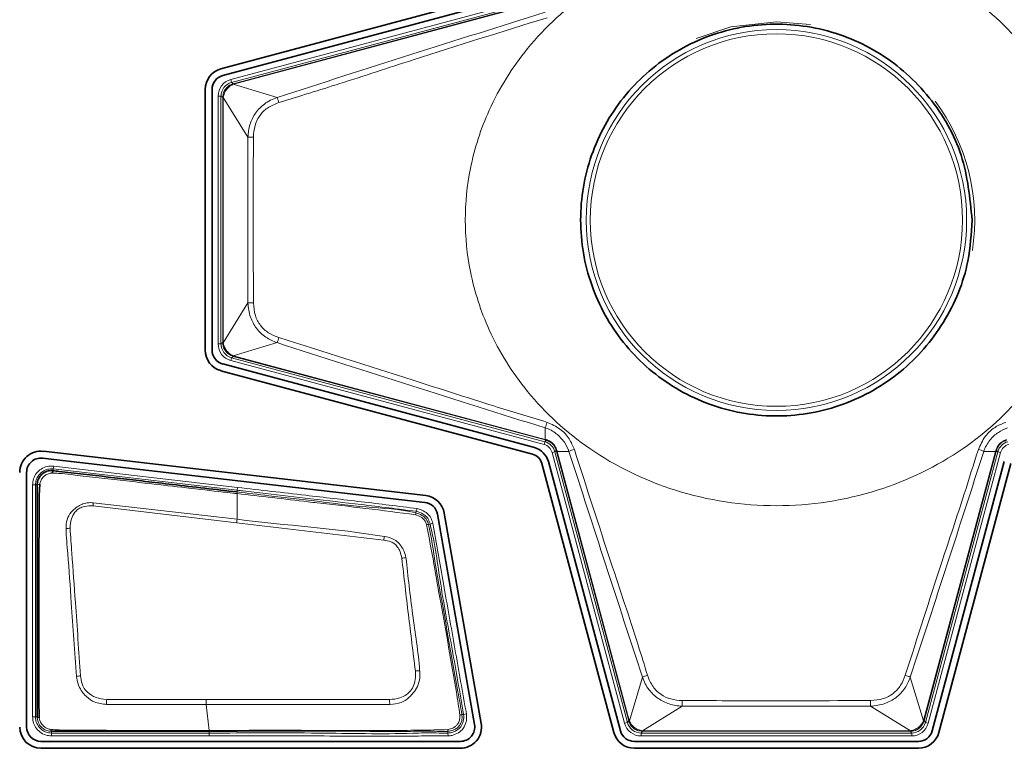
# Model space of a CAD drawing. Header units: millimetres. Extents: x 0 to 1118, y 0 to 864.
# Tile 128 of 200: x 788 to 799, y 432 to 440. Entities that reach past the tile are written whole.
import ezdxf

# ---------------------------------------------------------------- set-up
doc = ezdxf.new("R2010")
doc.units = ezdxf.units.MM

msp = doc.modelspace()

# ---------------------------------------------------------------- linework, layer by layer
at = {"color": 7, "linetype": 'Continuous', "lineweight": 35}
for p, q in [((793.672, 440.564), (790.032, 439.588)), ((790.053, 439.511), (793.693, 440.486)), ((789.848, 439.348), (789.848, 436.306)), ((789.928, 436.306), (789.928, 439.348)), ((793.693, 435.168), (790.053, 436.144)), ((790.032, 436.066), (793.672, 435.091)), ((793.831, 435.253), (793.818, 435.257)), ((792.424, 434.608), (787.958, 435.125)), ((799.09, 435.136), (799.087, 435.123)), ((787.949, 435.045), (792.415, 434.528)), ((793.78, 434.983), (794.621, 431.843)), ((794.699, 431.864), (793.857, 435.004)), ((799.182, 435.004), (798.34, 431.864)), ((798.418, 431.843), (799.259, 434.983)), ((787.762, 431.907), (787.762, 434.878)), ((788.072, 434.899), (788.06, 434.87)), ((792.561, 434.39), (792.994, 431.936)), ((793.073, 431.95), (792.64, 434.404)), ((790.22, 431.868), (790.22, 431.868)), ((790.22, 431.857), (790.22, 431.868)), ((790.22, 431.857), (790.22, 431.857)), ((792.828, 431.739), (787.93, 431.739)), ((798.178, 431.739), (794.861, 431.739)), ((787.93, 431.659), (792.828, 431.659)), ((794.861, 431.659), (798.178, 431.659))]:
    msp.add_line(p, q, dxfattribs=at)
at = {"color": 7, "linetype": 'Continuous', "lineweight": 18}
for p, q in [((790.147, 439.463), (793.806, 440.443)), ((793.814, 440.411), (790.155, 439.431)), ((790.176, 439.415), (793.818, 440.391)), ((793.82, 440.384), (790.178, 439.408)), ((796.52, 440.139), (796.918, 440.105)), ((790.147, 439.463), (790.155, 439.431)), ((790.155, 439.431), (790.176, 439.415)), ((790.176, 439.415), (790.178, 439.408)), ((790.176, 439.408), (790.687, 439.254)), ((789.999, 436.378), (789.999, 439.27)), ((790.032, 439.27), (789.999, 439.27)), ((790.053, 439.254), (790.032, 439.27)), ((790.032, 439.27), (790.032, 436.378)), ((790.053, 439.254), (790.059, 439.254)), ((790.053, 436.394), (790.053, 439.254)), ((790.347, 438.791), (790.059, 439.256)), ((790.059, 439.254), (790.059, 436.394)), ((790.347, 436.857), (790.347, 438.791)), ((790.059, 436.392), (790.347, 436.857)), ((790.032, 436.378), (789.999, 436.378)), ((790.032, 436.378), (790.053, 436.394)), ((790.053, 436.394), (790.059, 436.394)), ((790.687, 436.393), (790.176, 436.24)), ((790.176, 436.233), (790.155, 436.217)), ((790.176, 436.233), (790.178, 436.239)), ((793.818, 435.257), (790.176, 436.233)), ((790.178, 436.239), (793.82, 435.263)), ((790.155, 436.217), (790.147, 436.185)), ((793.806, 435.204), (790.147, 436.185)), ((790.155, 436.217), (793.814, 435.237)), ((793.82, 435.263), (793.819, 435.398)), ((793.814, 435.237), (793.806, 435.204)), ((793.814, 435.237), (793.831, 435.253)), ((793.818, 435.257), (793.82, 435.263)), ((793.932, 435.119), (793.9, 435.11)), ((794.746, 431.951), (793.9, 435.11)), ((793.949, 435.136), (793.932, 435.119)), ((793.932, 435.119), (794.779, 431.96)), ((793.953, 435.123), (793.949, 435.136)), ((793.953, 435.123), (793.959, 435.124)), ((794.795, 431.98), (793.953, 435.123)), ((794.097, 435.124), (793.959, 435.124)), ((793.959, 435.124), (794.801, 431.982)), ((798.238, 431.982), (799.08, 435.124)), ((799.087, 435.123), (798.245, 431.98)), ((798.26, 431.96), (799.107, 435.119)), ((799.139, 435.11), (798.293, 431.951)), ((799.08, 435.124), (798.942, 435.124)), ((799.08, 435.124), (799.087, 435.123)), ((799.107, 435.119), (799.09, 435.136)), ((799.107, 435.119), (799.139, 435.11)), ((788.072, 434.899), (788.074, 434.919)), ((788.072, 434.899), (788.072, 434.899)), ((788.074, 434.919), (788.078, 434.952)), ((788.074, 434.919), (790.222, 434.671)), ((790.226, 434.704), (788.078, 434.952)), ((787.865, 434.733), (787.832, 434.733)), ((787.832, 434.733), (787.832, 432.024)), ((787.865, 432.024), (787.865, 434.733)), ((787.865, 434.733), (787.886, 434.733)), ((790.22, 434.65), (790.222, 434.671)), ((790.22, 434.65), (790.22, 434.65)), ((790.22, 434.331), (790.22, 434.631)), ((790.222, 434.671), (790.226, 434.704)), ((790.22, 434.331), (788.541, 434.525)), ((788.538, 434.487), (790.215, 434.291)), ((792.314, 434.425), (792.308, 434.405)), ((792.322, 434.457), (792.314, 434.425)), ((790.215, 434.291), (791.935, 434.088)), ((792.455, 434.271), (792.474, 434.276)), ((792.507, 434.285), (792.474, 434.276)), ((794.802, 431.981), (794.955, 432.49)), ((798.084, 432.49), (798.238, 431.981)), ((789.861, 432.227), (788.697, 432.227)), ((789.894, 431.868), (789.861, 432.17)), ((795.419, 432.151), (794.954, 431.864)), ((797.62, 432.151), (795.419, 432.151)), ((798.085, 431.864), (797.62, 432.151)), ((787.865, 432.024), (787.832, 432.024)), ((787.886, 432.024), (787.865, 432.024)), ((787.886, 432.024), (787.886, 432.024)), ((792.866, 432.055), (792.845, 432.053)), ((792.899, 432.06), (792.866, 432.055)), ((794.779, 431.96), (794.795, 431.98)), ((794.795, 431.98), (794.801, 431.982)), ((798.238, 431.982), (798.245, 431.98)), ((798.245, 431.98), (798.26, 431.96)), ((788.053, 431.836), (788.053, 431.857)), ((789.896, 431.857), (789.896, 431.836)), ((792.681, 431.856), (792.683, 431.836)), ((794.779, 431.96), (794.746, 431.951)), ((794.956, 431.857), (794.94, 431.836)), ((794.956, 431.864), (798.084, 431.864)), ((794.956, 431.864), (794.956, 431.857)), ((798.084, 431.857), (794.956, 431.857)), ((798.084, 431.864), (798.084, 431.857)), ((798.1, 431.836), (798.084, 431.857)), ((798.26, 431.96), (798.293, 431.951)), ((789.896, 431.836), (788.053, 431.836)), ((788.053, 431.836), (788.053, 431.803)), ((788.053, 431.803), (789.896, 431.803)), ((789.896, 431.803), (789.896, 431.836)), ((792.686, 431.803), (792.683, 431.836)), ((794.94, 431.836), (798.1, 431.836)), ((794.94, 431.836), (794.94, 431.803)), ((798.1, 431.803), (794.94, 431.803)), ((798.1, 431.836), (798.1, 431.803))]:
    msp.add_line(p, q, dxfattribs=at)
at = {"color": 7, "linetype": 'Continuous', "lineweight": 18, "flags": 128}
msp.add_lwpolyline([(795.584, 439.942), (795.986, 440.077), (796.52, 440.139)], dxfattribs=at)
at = {"color": 7, "linetype": 'Continuous', "lineweight": 35, "flags": 128}
msp.add_lwpolyline([(789.896, 431.857), (790.058, 431.857), (790.22, 431.857)], dxfattribs=at)
at = {"color": 7, "linetype": 'Continuous', "lineweight": 18}
for radius in [2.222, 2.174]:
    msp.add_circle((796.52, 437.824), radius, dxfattribs=at)
at = {"color": 7, "linetype": 'Continuous', "lineweight": 35}
for centre, radius, start, end in [((790.096, 439.348), 0.248, 105, 180), ((790.096, 439.348), 0.168, 105, 180), ((790.096, 436.306), 0.248, 180, 255), ((790.096, 436.306), 0.168, 180, 255), ((787.93, 434.878), 0.248, 83.3982, 180), ((793.633, 434.944), 0.152, 15, 75), ((793.633, 434.944), 0.232, 15, 75), ((787.93, 434.878), 0.168, 83.3982, 180), ((792.396, 434.361), 0.168, 10, 83.3982), ((792.396, 434.361), 0.248, 10, 83.3982), ((787.93, 431.907), 0.248, 180, 270), ((787.93, 431.907), 0.168, 180, 270), ((792.828, 431.907), 0.248, 270, 10), ((792.828, 431.907), 0.168, 270, 10), ((794.861, 431.907), 0.168, 195, 270), ((798.178, 431.907), 0.168, 270, 345), ((794.861, 431.907), 0.248, 195, 270), ((798.178, 431.907), 0.248, 270, 345)]:
    msp.add_arc(centre, radius, start, end, dxfattribs=at)
at = {"color": 7, "linetype": 'Continuous', "lineweight": 18}
for centre, radius, start, end in [((790.157, 439.403), 0.0199, 14.8656, 34.6287), ((790.059, 439.276), 0.0199, 250.3713, 270.1344), ((790.184, 439.045), 0.545, 15.956, 22.5696), ((796.52, 437.824), 2.316, 351.193, 36.8299), ((790.419, 442.056), 3.266, 268.7286, 269.8539), ((790.419, 433.592), 3.266, 90.1461, 91.2714), ((790.184, 436.602), 0.545, 337.4304, 344.044), ((790.059, 436.372), 0.0199, 89.8656, 109.6287), ((790.157, 436.245), 0.0199, 325.3713, 345.1344), ((793.243, 435.63), 0.621, 338.1023, 344.3963), ((793.839, 435.259), 0.00907, 167.7691, 216.5329), ((793.955, 435.143), 0.00907, 233.4671, 282.2309), ((794.288, 434.697), 0.468, 105.8545, 114.1445), ((798.751, 434.697), 0.468, 65.8555, 74.1455), ((799.085, 435.143), 0.00907, 257.7691, 306.5329), ((787.912, 434.686), 0.0533, 85.928, 119.6192), ((793.891, 434.078), 5.369, 175.2299, 175.6375), ((792.19, 434.416), 0.119, 344.4433, 354.724), ((793.842, 433.866), 3.652, 172.6925, 173.326), ((792.461, 434.172), 0.0997, 93.8017, 105.8267), ((788.28, 433.758), 0.469, 91.2549, 97.0477), ((794.59, 433.643), 2.693, 169.5707, 170.4715), ((792.241, 433.374), 0.512, 95.4602, 100.899), ((792.385, 431.508), 1.056, 91.7494, 94.4633), ((788.518, 431.325), 1.186, 96.1064, 98.3889), ((795.149, 432.043), 0.487, 106.0695, 113.4816), ((797.89, 432.043), 0.487, 66.5184, 73.9305), ((838.24, 430.889), 49.561, 178.4526, 178.519), ((768.683, 430.884), 23.356, 3.1585, 3.2988), ((791.931, 432.224), 3.489, 358.807, 359.8655), ((801.108, 432.224), 3.489, 180.1345, 181.193), ((792.818, 432.111), 0.0645, 275.0085, 295.2679), ((794.807, 431.961), 0.02, 104.8624, 124.5005), ((798.232, 431.961), 0.02, 55.4995, 75.1376), ((788.073, 431.878), 0.0288, 177.776, 226.801), ((792.639, 431.87), 0.0443, 341.5629, 8.1411), ((794.934, 431.864), 0.02, 340.4995, 0.1376), ((798.105, 431.864), 0.02, 179.8624, 199.5005)]:
    msp.add_arc(centre, radius, start, end, dxfattribs=at)
for centre, major_axis, ratio, start_param, end_param in [((790.199, 439.27), (-0.159, 0.122), 0.999758, 5.628804, 6.937567), ((790.199, 439.27), (0.132, -0.101), 0.999661, 2.487211, 3.795974), ((790.223, 439.251), (-0.096, 0.142), 0.972579, 5.959695, 5.97703), ((790.208, 439.309), (-0.0587, 0.0862), 0.954922, 5.961416, 5.978751), ((790.223, 439.251), (0.162, -0.056), 0.972579, 3.447748, 3.465083), ((790.163, 439.251), (0.0984, -0.0344), 0.954922, 3.446027, 3.463362), ((790.199, 436.378), (-0.159, -0.122), 0.999758, 5.628804, 6.937567), ((790.199, 436.378), (0.132, 0.101), 0.999661, 2.487211, 3.795974), ((790.223, 436.397), (0.162, 0.056), 0.972579, 2.818102, 2.835437), ((790.163, 436.397), (0.0984, 0.0344), 0.954922, 2.819823, 2.837158), ((790.223, 436.397), (0.096, 0.142), 0.972579, 3.447748, 3.465083), ((790.208, 436.339), (0.0587, 0.0862), 0.954922, 3.446027, 3.463362), ((793.771, 435.076), (0.0943, 0.0943), 0.999797, 5.759674, 6.806696), ((793.771, 435.076), (0.118, 0.118), 0.999878, 5.759674, 6.806696), ((799.268, 435.076), (0.118, -0.118), 0.999878, 2.618082, 3.665103), ((799.268, 435.076), (-0.0943, 0.0943), 0.999797, 5.759674, 6.806696), ((794.958, 432.027), (0.142, 0.096), 0.972579, 2.818102, 2.835319), ((794.9, 432.012), (0.0862, 0.0587), 0.954922, 2.819823, 2.83704), ((798.139, 432.012), (0.0862, -0.0587), 0.954922, 0.304553, 0.321769), ((798.081, 432.027), (0.142, -0.096), 0.972579, 0.306274, 0.32349), ((794.94, 432.003), (-0.122, -0.159), 0.999758, 5.628804, 6.937567), ((794.94, 432.003), (0.101, 0.132), 0.999661, 2.487211, 3.795974), ((794.958, 432.027), (0.056, 0.162), 0.972579, 3.447867, 3.465083), ((794.958, 431.967), (0.0344, 0.0984), 0.954922, 3.446146, 3.463362), ((798.081, 431.967), (-0.0344, 0.0984), 0.954922, 2.819823, 2.83704), ((798.081, 432.027), (-0.056, 0.162), 0.972579, 2.818102, 2.835319), ((798.099, 432.003), (-0.101, 0.132), 0.999661, 2.487211, 3.795974), ((798.099, 432.003), (0.122, -0.159), 0.999758, 5.628804, 6.937567)]:
    msp.add_ellipse(centre, major_axis=major_axis, ratio=ratio, start_param=start_param, end_param=end_param, dxfattribs=at)
for points, knots in [([(800.153, 437.824), (800.141, 438.025), (800.116, 438.466), (799.882, 439.159), (799.43, 439.887), (798.693, 440.557), (797.69, 441.04), (796.52, 441.218), (795.349, 441.04), (794.346, 440.557), (793.61, 439.887), (793.155, 439.159), (792.93, 438.466), (792.866, 437.824), (792.93, 437.182), (793.155, 436.489), (793.61, 435.761), (794.346, 435.091), (795.349, 434.607), (796.52, 434.43), (797.69, 434.607), (798.693, 435.091), (799.43, 435.761), (799.882, 436.489), (800.116, 437.182), (800.141, 437.622), (800.153, 437.824)], [0, 0, 0, 0, 0.027672, 0.060454, 0.099202, 0.144378, 0.19539, 0.25, 0.30461, 0.355622, 0.400798, 0.439546, 0.472328, 0.5, 0.527672, 0.560454, 0.599202, 0.644378, 0.69539, 0.75, 0.80461, 0.855622, 0.900798, 0.939546, 0.972328, 1, 1, 1, 1]), ([(790.687, 439.254), (791.208, 439.422), (792.25, 439.757), (793.296, 440.085), (793.819, 440.249)], [0, 0, 0, 0, 0.500078, 1, 1, 1, 1]), ([(793.841, 440.185), (793.318, 440.023), (792.509, 439.772), (791.471, 439.43), (790.946, 439.268), (790.708, 439.195)], [0, 0, 0, 0, 0.4990281, 0.7723989, 1, 1, 1, 1]), ([(790.053, 439.257), (790.055, 439.276), (790.059, 439.313), (790.089, 439.362), (790.128, 439.397), (790.16, 439.409), (790.173, 439.414)], [0, 0, 0, 0, 0.267205, 0.530926, 0.792194, 1, 1, 1, 1]), ([(790.176, 439.408), (790.176, 439.408), (790.164, 439.403), (790.136, 439.388), (790.1, 439.354), (790.071, 439.307), (790.061, 439.273), (790.059, 439.256), (790.059, 439.256)], [0, 0, 0, 0, 0.000099, 0.205023, 0.468657, 0.735206, 0.999901, 1, 1, 1, 1]), ([(790.347, 438.791), (790.347, 438.791), (790.349, 438.842), (790.364, 438.942), (790.431, 439.078), (790.54, 439.189), (790.634, 439.237), (790.687, 439.254), (790.687, 439.254)], [0, 0, 0, 0, 0.000033, 0.25119, 0.488485, 0.726814, 0.999967, 1, 1, 1, 1]), ([(790.708, 439.195), (790.661, 439.177), (790.575, 439.143), (790.479, 439.045), (790.421, 438.924), (790.414, 438.836), (790.411, 438.79)], [0, 0, 0, 0, 0.274606, 0.510484, 0.746024, 1, 1, 1, 1]), ([(790.411, 438.79), (790.411, 438.746), (790.41, 438.523), (790.408, 437.879), (790.41, 437.28), (790.411, 436.858)], [0, 0, 0, 0, 0.069002, 0.345011, 1, 1, 1, 1]), ([(790.687, 436.393), (790.687, 436.393), (790.641, 436.409), (790.551, 436.452), (790.441, 436.555), (790.367, 436.695), (790.349, 436.801), (790.347, 436.857), (790.347, 436.857)], [0, 0, 0, 0, 0.000033, 0.240706, 0.482945, 0.724319, 0.999967, 1, 1, 1, 1]), ([(790.411, 436.858), (790.415, 436.807), (790.423, 436.713), (790.488, 436.59), (790.585, 436.499), (790.667, 436.468), (790.708, 436.453)], [0, 0, 0, 0, 0.278433, 0.517723, 0.757717, 1, 1, 1, 1]), ([(790.708, 436.453), (791.231, 436.287), (792.069, 436.023), (793.11, 435.686), (793.634, 435.526), (793.841, 435.463)], [0, 0, 0, 0, 0.50095, 0.80236, 1, 1, 1, 1]), ([(790.173, 436.234), (790.156, 436.241), (790.121, 436.255), (790.081, 436.296), (790.057, 436.343), (790.054, 436.376), (790.053, 436.391)], [0, 0, 0, 0, 0.267205, 0.530926, 0.792194, 1, 1, 1, 1]), ([(790.059, 436.392), (790.059, 436.392), (790.061, 436.379), (790.068, 436.348), (790.092, 436.304), (790.129, 436.264), (790.16, 436.246), (790.176, 436.24), (790.176, 436.24)], [0, 0, 0, 0, 0.000099, 0.205023, 0.468657, 0.735206, 0.999901, 1, 1, 1, 1]), ([(793.819, 435.398), (793.296, 435.562), (792.25, 435.89), (791.208, 436.226), (790.687, 436.393)], [0, 0, 0, 0, 0.499906, 1, 1, 1, 1]), ([(793.841, 435.463), (793.894, 435.44), (793.994, 435.397), (794.104, 435.28), (794.142, 435.189), (794.16, 435.147)], [0, 0, 0, 0, 0.3657405, 0.7017816, 1, 1, 1, 1]), ([(798.879, 435.147), (798.902, 435.2), (798.947, 435.3), (799.065, 435.409), (799.155, 435.446), (799.198, 435.463)], [0, 0, 0, 0, 0.371944, 0.704128, 1, 1, 1, 1]), ([(794.097, 435.124), (794.097, 435.124), (794.084, 435.161), (794.045, 435.239), (793.951, 435.338), (793.866, 435.384), (793.819, 435.398), (793.819, 435.398)], [0, 0, 0, 0, 0.00005, 0.297674, 0.635276, 0.99995, 1, 1, 1, 1]), ([(799.22, 435.398), (799.22, 435.398), (799.182, 435.386), (799.105, 435.348), (799.005, 435.256), (798.958, 435.171), (798.942, 435.124), (798.942, 435.124)], [0, 0, 0, 0, 0.00005, 0.294628, 0.628272, 0.99995, 1, 1, 1, 1]), ([(793.82, 435.263), (793.82, 435.263), (793.823, 435.262), (793.827, 435.262), (793.83, 435.261)], [0, 0, 0, 0, 0.001998, 1, 1, 1, 1]), ([(793.83, 435.261), (793.834, 435.26), (793.856, 435.253), (793.894, 435.233), (793.936, 435.19), (793.95, 435.152), (793.956, 435.134)], [0, 0, 0, 0, 0.066348, 0.367276, 0.687028, 1, 1, 1, 1]), ([(793.949, 435.136), (793.943, 435.153), (793.93, 435.187), (793.891, 435.227), (793.855, 435.246), (793.835, 435.252), (793.831, 435.253)], [0, 0, 0, 0, 0.315839, 0.630493, 0.931818, 1, 1, 1, 1]), ([(799.083, 435.134), (799.084, 435.138), (799.09, 435.16), (799.111, 435.198), (799.154, 435.24), (799.191, 435.254), (799.209, 435.261)], [0, 0, 0, 0, 0.066348, 0.367276, 0.687028, 1, 1, 1, 1]), ([(799.208, 435.253), (799.191, 435.247), (799.156, 435.234), (799.116, 435.195), (799.097, 435.16), (799.091, 435.139), (799.09, 435.136)], [0, 0, 0, 0, 0.315839, 0.630493, 0.931818, 1, 1, 1, 1]), ([(793.956, 435.134), (793.957, 435.131), (793.958, 435.128), (793.959, 435.124), (793.959, 435.124)], [0, 0, 0, 0, 0.998002, 1, 1, 1, 1]), ([(794.955, 432.49), (794.811, 432.928), (794.524, 433.806), (794.239, 434.684), (794.097, 435.124)], [0, 0, 0, 0, 0.500027, 1, 1, 1, 1]), ([(794.16, 435.147), (794.301, 434.708), (794.547, 433.944), (794.841, 433.071), (794.978, 432.628), (795.014, 432.511)], [0, 0, 0, 0, 0.49889, 0.867446, 1, 1, 1, 1]), ([(798.025, 432.511), (798.167, 432.952), (798.393, 433.659), (798.685, 434.533), (798.824, 434.974), (798.879, 435.147)], [0, 0, 0, 0, 0.501063, 0.803813, 1, 1, 1, 1]), ([(798.942, 435.124), (798.8, 434.684), (798.515, 433.806), (798.228, 432.928), (798.084, 432.49)], [0, 0, 0, 0, 0.4999788, 1, 1, 1, 1]), ([(799.08, 435.124), (799.08, 435.124), (799.081, 435.128), (799.082, 435.131), (799.083, 435.134)], [0, 0, 0, 0, 0.001998, 1, 1, 1, 1]), ([(788.078, 434.952), (788.052, 434.953), (788.001, 434.953), (787.93, 434.921), (787.875, 434.871), (787.839, 434.805), (787.834, 434.756), (787.832, 434.733)], [0, 0, 0, 0, 0.209345, 0.409215, 0.609199, 0.809715, 1, 1, 1, 1]), ([(787.865, 434.733), (787.867, 434.753), (787.871, 434.794), (787.902, 434.85), (787.949, 434.893), (788.009, 434.92), (788.052, 434.919), (788.074, 434.919)], [0, 0, 0, 0, 0.190329, 0.390812, 0.590745, 0.790603, 1, 1, 1, 1]), ([(787.916, 434.74), (787.919, 434.753), (787.924, 434.781), (787.947, 434.817), (787.978, 434.846), (788.016, 434.866), (788.045, 434.869), (788.06, 434.87)], [0, 0, 0, 0, 0.196747, 0.396314, 0.594795, 0.793198, 1, 1, 1, 1]), ([(788.06, 434.87), (788.085, 434.87), (788.159, 434.868), (788.424, 434.835), (788.76, 434.799), (789.335, 434.732), (789.79, 434.68), (790.148, 434.639), (790.22, 434.631)], [0, 0, 0, 0, 0.035429, 0.102333, 0.368564, 0.501706, 0.901071, 1, 1, 1, 1]), ([(792.308, 434.405), (792.308, 434.405), (792.119, 434.453), (791.73, 434.465), (791.16, 434.544), (790.657, 434.599), (790.344, 434.636), (790.22, 434.65)], [0, 0, 0, 0, 0.00001, 0.278384, 0.550027, 0.821735, 1, 1, 1, 1]), ([(790.22, 434.65), (790.22, 434.649), (790.22, 434.647), (790.22, 434.638), (790.22, 434.632), (790.22, 434.631)], [0, 0, 0, 0, 0.49909, 0.942114, 1, 1, 1, 1]), ([(790.22, 434.631), (790.22, 434.631), (790.497, 434.601), (790.809, 434.564), (791.311, 434.505), (791.73, 434.46), (792.112, 434.409), (792.305, 434.384)], [0, 0, 0, 0, 0.00001, 0.3983, 0.449701, 0.721811, 1, 1, 1, 1]), ([(790.222, 434.671), (790.244, 434.668), (790.354, 434.655), (790.641, 434.622), (791.101, 434.569), (791.688, 434.502), (792.099, 434.451), (792.314, 434.425)], [0, 0, 0, 0, 0.031656, 0.158282, 0.411533, 0.691401, 1, 1, 1, 1]), ([(792.322, 434.457), (792.105, 434.484), (791.672, 434.537), (790.973, 434.617), (790.491, 434.673), (790.226, 434.704)], [0, 0, 0, 0, 0.310081, 0.620158, 1, 1, 1, 1]), ([(788.541, 434.525), (788.54, 434.525), (788.531, 434.525), (788.49, 434.528), (788.446, 434.521), (788.392, 434.501), (788.351, 434.477), (788.29, 434.428), (788.238, 434.352), (788.222, 434.276), (788.223, 434.232), (788.223, 434.223)], [0, 0, 0, 0, 0.001347, 0.054783, 0.25102, 0.264576, 0.400928, 0.539476, 0.736893, 0.941814, 1, 1, 1, 1]), ([(788.27, 434.226), (788.272, 434.264), (788.275, 434.331), (788.317, 434.408), (788.366, 434.456), (788.431, 434.483), (788.49, 434.49), (788.529, 434.487), (788.538, 434.487)], [0, 0, 0, 0, 0.2618397, 0.4600516, 0.594473, 0.7285503, 0.9407912, 1, 1, 1, 1]), ([(792.305, 434.384), (792.327, 434.376), (792.362, 434.364), (792.399, 434.335), (792.412, 434.317), (792.417, 434.309), (792.417, 434.309)], [0, 0, 0, 0, 0.514087, 0.807932, 0.999855, 1, 1, 1, 1]), ([(792.455, 434.271), (792.455, 434.271), (792.452, 434.28), (792.445, 434.307), (792.423, 434.347), (792.374, 434.384), (792.333, 434.399), (792.308, 434.405), (792.308, 434.405)], [0, 0, 0, 0, 0.000095, 0.130179, 0.395684, 0.633012, 0.999905, 1, 1, 1, 1]), ([(792.314, 434.425), (792.314, 434.425), (792.342, 434.418), (792.388, 434.4), (792.441, 434.357), (792.464, 434.314), (792.472, 434.287), (792.474, 434.276)], [0, 0, 0, 0, 0.000086, 0.384562, 0.625657, 0.864938, 1, 1, 1, 1]), ([(792.507, 434.285), (792.504, 434.296), (792.495, 434.328), (792.467, 434.379), (792.407, 434.43), (792.354, 434.447), (792.322, 434.457)], [0, 0, 0, 0, 0.129453, 0.379353, 0.628058, 1, 1, 1, 1]), ([(791.942, 434.13), (791.942, 434.13), (791.372, 434.226), (790.793, 434.26), (790.22, 434.331), (790.22, 434.331)], [0, 0, 0, 0, 0.000634, 0.999988, 1, 1, 1, 1]), ([(792.417, 434.309), (792.417, 434.309), (792.419, 434.304), (792.427, 434.291), (792.431, 434.276), (792.434, 434.268)], [0, 0, 0, 0, 0.000443, 0.40961, 1, 1, 1, 1]), ([(792.434, 434.268), (792.463, 434.116), (792.52, 433.813), (792.632, 433.162), (792.741, 432.575), (792.81, 432.136), (792.824, 432.047)], [0, 0, 0, 0, 0.2058013, 0.4093355, 0.8800131, 1, 1, 1, 1]), ([(792.845, 432.053), (792.845, 432.053), (792.834, 432.142), (792.746, 432.577), (792.654, 433.166), (792.53, 433.815), (792.493, 434.122), (792.455, 434.271), (792.455, 434.271)], [0, 0, 0, 0, 0.000009, 0.119309, 0.590299, 0.794033, 0.999991, 1, 1, 1, 1]), ([(792.474, 434.276), (792.474, 434.276), (792.534, 434.046), (792.593, 433.553), (792.735, 432.815), (792.822, 432.309), (792.866, 432.055)], [0, 0, 0, 0, 0.0000088, 0.3161044, 0.6583949, 1, 1, 1, 1]), ([(792.899, 432.06), (792.854, 432.313), (792.765, 432.82), (792.634, 433.562), (792.548, 434.05), (792.507, 434.285)], [0, 0, 0, 0, 0.341664, 0.683327, 1, 1, 1, 1]), ([(788.223, 434.223), (788.223, 434.223), (788.225, 434.125), (788.253, 433.837), (788.289, 433.262), (788.324, 432.784), (788.345, 432.498)], [0, 0, 0, 0, 0.000487, 0.169203, 0.503155, 1, 1, 1, 1]), ([(788.392, 432.504), (788.372, 432.789), (788.339, 433.268), (788.297, 433.842), (788.277, 434.13), (788.27, 434.226)], [0, 0, 0, 0, 0.4968979, 0.8319006, 1, 1, 1, 1]), ([(791.935, 434.088), (791.962, 434.084), (792.007, 434.076), (792.066, 434.046), (792.099, 434.004), (792.128, 433.949), (792.138, 433.906), (792.145, 433.877)], [0, 0, 0, 0, 0.250201, 0.42051, 0.594738, 0.728296, 1, 1, 1, 1]), ([(792.193, 433.884), (792.193, 433.884), (792.186, 433.917), (792.171, 433.965), (792.132, 434.026), (792.091, 434.075), (792.024, 434.115), (791.972, 434.125), (791.942, 434.13)], [0, 0, 0, 0, 0.00355, 0.262469, 0.393053, 0.580016, 0.764405, 1, 1, 1, 1]), ([(792.145, 433.877), (792.17, 433.658), (792.22, 433.22), (792.276, 432.781), (792.303, 432.561)], [0, 0, 0, 0, 0.499577, 1, 1, 1, 1]), ([(792.353, 432.564), (792.353, 432.564), (792.337, 432.786), (792.265, 433.224), (792.217, 433.664), (792.193, 433.884)], [0, 0, 0, 0, 0.000827, 0.500349, 1, 1, 1, 1]), ([(792.303, 432.561), (792.305, 432.528), (792.309, 432.465), (792.281, 432.381), (792.243, 432.322), (792.19, 432.276), (792.112, 432.237), (792.041, 432.231), (792.001, 432.228)], [0, 0, 0, 0, 0.194137, 0.3600271, 0.5059452, 0.5922495, 0.7664029, 1, 1, 1, 1]), ([(792.004, 432.171), (792.004, 432.171), (792.049, 432.173), (792.131, 432.184), (792.215, 432.236), (792.272, 432.296), (792.321, 432.36), (792.359, 432.456), (792.355, 432.527), (792.353, 432.564)], [0, 0, 0, 0, 0.002459, 0.22625, 0.406164, 0.495118, 0.643227, 0.812703, 1, 1, 1, 1]), ([(788.345, 432.498), (788.345, 432.497), (788.346, 432.491), (788.351, 432.447), (788.371, 432.377), (788.412, 432.315), (788.46, 432.258), (788.504, 432.224), (788.589, 432.182), (788.647, 432.175), (788.696, 432.17)], [0, 0, 0, 0, 0.0015481, 0.0341783, 0.2540523, 0.4115968, 0.4548218, 0.6775285, 0.7218073, 1, 1, 1, 1]), ([(788.697, 432.227), (788.655, 432.232), (788.572, 432.242), (788.494, 432.292), (788.445, 432.341), (788.41, 432.396), (788.397, 432.458), (788.392, 432.498), (788.392, 432.504)], [0, 0, 0, 0, 0.27801, 0.544223, 0.585457, 0.737591, 0.962688, 1, 1, 1, 1]), ([(795.419, 432.151), (795.419, 432.151), (795.368, 432.153), (795.269, 432.169), (795.133, 432.234), (795.021, 432.343), (794.972, 432.437), (794.955, 432.49), (794.955, 432.49)], [0, 0, 0, 0, 0.000033, 0.249575, 0.487562, 0.72675, 0.999967, 1, 1, 1, 1]), ([(795.014, 432.511), (795.032, 432.465), (795.067, 432.379), (795.166, 432.283), (795.286, 432.226), (795.374, 432.219), (795.42, 432.216)], [0, 0, 0, 0, 0.274544, 0.511285, 0.747593, 1, 1, 1, 1]), ([(797.619, 432.216), (797.67, 432.22), (797.764, 432.227), (797.888, 432.293), (797.978, 432.39), (798.01, 432.471), (798.025, 432.511)], [0, 0, 0, 0, 0.278939, 0.519553, 0.760958, 1, 1, 1, 1]), ([(798.084, 432.49), (798.084, 432.49), (798.069, 432.444), (798.026, 432.355), (797.922, 432.246), (797.783, 432.172), (797.676, 432.153), (797.62, 432.151), (797.62, 432.151)], [0, 0, 0, 0, 0.000033, 0.237572, 0.481211, 0.723864, 0.999967, 1, 1, 1, 1]), ([(792.001, 432.228), (791.409, 432.228), (790.695, 432.228), (789.982, 432.227), (789.861, 432.227)], [0, 0, 0, 0, 0.829941, 1, 1, 1, 1]), ([(795.42, 432.216), (795.464, 432.216), (795.686, 432.215), (796.42, 432.213), (797.108, 432.214), (797.619, 432.216)], [0, 0, 0, 0, 0.060615, 0.303076, 1, 1, 1, 1]), ([(788.696, 432.17), (788.696, 432.17), (788.721, 432.169), (788.842, 432.171), (789.06, 432.17), (789.423, 432.17), (789.69, 432.17), (789.861, 432.17)], [0, 0, 0, 0, 0.000687, 0.06449, 0.312291, 0.560873, 1, 1, 1, 1]), ([(789.861, 432.17), (789.861, 432.17), (789.982, 432.17), (790.696, 432.171), (791.411, 432.171), (792.004, 432.171)], [0, 0, 0, 0, 0.0000093, 0.1698351, 1, 1, 1, 1]), ([(787.832, 432.024), (787.833, 432.006), (787.836, 431.964), (787.864, 431.901), (787.915, 431.846), (787.981, 431.81), (788.029, 431.805), (788.053, 431.803)], [0, 0, 0, 0, 0.150919, 0.365544, 0.580304, 0.795387, 1, 1, 1, 1]), ([(788.053, 431.836), (788.033, 431.838), (787.992, 431.842), (787.936, 431.873), (787.893, 431.92), (787.869, 431.973), (787.866, 432.009), (787.865, 432.024)], [0, 0, 0, 0, 0.204644, 0.419724, 0.634459, 0.849054, 1, 1, 1, 1]), ([(787.886, 432.024), (787.886, 432.023), (787.887, 432.021), (787.892, 432.019), (787.9, 432.017), (787.907, 432.016), (787.91, 432.015)], [0, 0, 0, 0, 0.2500525, 0.50007, 0.7500525, 1, 1, 1, 1]), ([(787.886, 432.024), (787.887, 432.009), (787.889, 431.976), (787.912, 431.928), (787.951, 431.888), (788, 431.862), (788.035, 431.858), (788.053, 431.857)], [0, 0, 0, 0, 0.1664486, 0.3795865, 0.5927885, 0.79666, 1, 1, 1, 1]), ([(788.044, 431.879), (788.031, 431.881), (788.003, 431.887), (787.966, 431.91), (787.936, 431.943), (787.916, 431.979), (787.912, 432.005), (787.91, 432.015)], [0, 0, 0, 0, 0.193166, 0.407369, 0.628455, 0.842424, 1, 1, 1, 1]), ([(792.681, 431.856), (792.681, 431.856), (792.687, 431.857), (792.714, 431.86), (792.755, 431.871), (792.801, 431.901), (792.832, 431.942), (792.85, 431.996), (792.848, 432.035), (792.845, 432.053), (792.845, 432.053)], [0, 0, 0, 0, 0.000069, 0.054536, 0.282929, 0.437207, 0.600817, 0.815435, 0.999931, 1, 1, 1, 1]), ([(792.866, 432.055), (792.866, 432.055), (792.869, 432.029), (792.869, 431.977), (792.838, 431.91), (792.787, 431.864), (792.733, 431.843), (792.697, 431.838), (792.683, 431.836)], [0, 0, 0, 0, 0.000062, 0.249313, 0.47095, 0.659493, 0.874811, 1, 1, 1, 1]), ([(792.824, 432.047), (792.823, 432.031), (792.823, 431.998), (792.807, 431.955), (792.782, 431.923), (792.747, 431.896), (792.712, 431.883), (792.688, 431.878), (792.683, 431.877)], [0, 0, 0, 0, 0.19976, 0.402451, 0.548016, 0.693005, 0.938214, 1, 1, 1, 1]), ([(792.686, 431.803), (792.701, 431.805), (792.743, 431.81), (792.806, 431.835), (792.866, 431.89), (792.898, 431.96), (792.903, 432.02), (792.9, 432.051), (792.899, 432.06)], [0, 0, 0, 0, 0.11954, 0.333076, 0.527763, 0.752347, 0.927472, 1, 1, 1, 1]), ([(794.953, 431.857), (794.934, 431.859), (794.896, 431.864), (794.847, 431.893), (794.812, 431.933), (794.8, 431.964), (794.795, 431.978)], [0, 0, 0, 0, 0.267355, 0.531013, 0.792242, 1, 1, 1, 1]), ([(794.802, 431.981), (794.802, 431.981), (794.806, 431.968), (794.821, 431.941), (794.856, 431.904), (794.902, 431.875), (794.936, 431.866), (794.954, 431.864), (794.954, 431.864)], [0, 0, 0, 0, 0.000099, 0.204967, 0.468567, 0.735063, 0.999901, 1, 1, 1, 1]), ([(798.085, 431.864), (798.085, 431.864), (798.099, 431.865), (798.129, 431.873), (798.173, 431.896), (798.213, 431.934), (798.231, 431.964), (798.238, 431.981), (798.238, 431.981)], [0, 0, 0, 0, 0.000099, 0.204967, 0.468567, 0.735063, 0.999901, 1, 1, 1, 1]), ([(798.244, 431.978), (798.237, 431.96), (798.223, 431.925), (798.181, 431.885), (798.134, 431.862), (798.101, 431.858), (798.086, 431.857)], [0, 0, 0, 0, 0.267355, 0.531013, 0.792242, 1, 1, 1, 1]), ([(789.894, 431.868), (789.849, 431.868), (789.627, 431.868), (789.227, 431.868), (788.801, 431.868), (788.496, 431.869), (788.311, 431.872), (788.165, 431.87), (788.076, 431.877), (788.044, 431.879)], [0, 0, 0, 0, 0.072064, 0.360321, 0.648578, 0.76249, 0.855737, 0.947473, 1, 1, 1, 1]), ([(790.22, 431.868), (790.194, 431.868), (790.16, 431.868), (790.051, 431.868), (789.968, 431.868), (789.894, 431.868)], [0, 0, 0, 0, 0.23326, 0.314883, 1, 1, 1, 1]), ([(792.683, 431.877), (792.629, 431.875), (792.471, 431.871), (791.9, 431.864), (791.133, 431.869), (790.47, 431.869), (790.22, 431.868)], [0, 0, 0, 0, 0.0661642, 0.1924748, 0.6951687, 1, 1, 1, 1]), ([(790.22, 431.857), (790.469, 431.857), (790.967, 431.856), (791.63, 431.86), (792.148, 431.851), (792.47, 431.864), (792.628, 431.851), (792.681, 431.856), (792.681, 431.856)], [0, 0, 0, 0, 0.3037816, 0.6075633, 0.8080091, 0.9346766, 0.9999919, 1, 1, 1, 1]), ([(792.683, 431.836), (792.683, 431.836), (792.638, 431.832), (792.501, 431.843), (791.996, 431.821), (791.112, 431.843), (790.32, 431.838), (789.896, 431.836)], [0, 0, 0, 0, 0.000007, 0.048702, 0.147656, 0.544031, 1, 1, 1, 1]), ([(789.896, 431.803), (790.32, 431.804), (791.112, 431.806), (791.995, 431.795), (792.502, 431.805), (792.64, 431.803), (792.686, 431.803)], [0, 0, 0, 0, 0.455453, 0.851291, 0.950252, 1, 1, 1, 1])]:
    msp.add_open_spline(points, degree=3, knots=knots, dxfattribs=at)
at = {"color": 7, "linetype": 'Continuous', "lineweight": 35}
for points, knots in [([(798.806, 437.824), (798.781, 438.081), (798.73, 438.595), (798.336, 439.279), (797.756, 439.799), (797.031, 440.097), (796.25, 440.138), (795.499, 439.919), (794.863, 439.463), (794.414, 438.822), (794.202, 438.069), (794.252, 437.288), (794.557, 436.568), (795.083, 435.989), (795.771, 435.617), (796.544, 435.494), (797.314, 435.633), (797.995, 436.02), (798.506, 436.609), (798.77, 437.247), (798.796, 437.663), (798.806, 437.824)], [0, 0, 0, 0, 0.053675, 0.10735, 0.161032, 0.214724, 0.268418, 0.322111, 0.375804, 0.429498, 0.483184, 0.536859, 0.590531, 0.644209, 0.697899, 0.751593, 0.805286, 0.858979, 0.912673, 0.966362, 1, 1, 1, 1]), ([(788.072, 434.899), (788.071, 434.899), (788.051, 434.901), (788.012, 434.898), (787.96, 434.876), (787.919, 434.838), (787.891, 434.788), (787.887, 434.751), (787.886, 434.733)], [0, 0, 0, 0, 0.014088, 0.210871, 0.407929, 0.60613, 0.803418, 1, 1, 1, 1]), ([(790.22, 434.65), (789.968, 434.679), (789.61, 434.721), (789.156, 434.773), (788.763, 434.819), (788.427, 434.858), (788.165, 434.888), (788.095, 434.896), (788.072, 434.899)], [0, 0, 0, 0, 0.35137, 0.499885, 0.633708, 0.901355, 0.968291, 1, 1, 1, 1]), ([(787.886, 434.733), (787.886, 434.709), (787.886, 434.636), (787.886, 434.371), (787.886, 433.937), (787.886, 433.358), (787.886, 432.779), (787.886, 432.334), (787.886, 432.083), (787.886, 432.024)], [0, 0, 0, 0, 0.02683, 0.080248, 0.293884, 0.507506, 0.721127, 0.934749, 1, 1, 1, 1]), ([(787.91, 432.015), (787.908, 432.078), (787.901, 432.332), (787.906, 432.78), (787.905, 433.358), (787.903, 433.937), (787.911, 434.371), (787.909, 434.638), (787.914, 434.713), (787.916, 434.74)], [0, 0, 0, 0, 0.068592, 0.280343, 0.492823, 0.705248, 0.91802, 0.97041, 1, 1, 1, 1]), ([(788.053, 431.857), (788.082, 431.857), (788.168, 431.857), (788.311, 431.857), (788.655, 431.857), (789.184, 431.857), (789.655, 431.857), (789.896, 431.857)], [0, 0, 0, 0, 0.047003, 0.140268, 0.23352, 0.606529, 1, 1, 1, 1])]:
    msp.add_open_spline(points, degree=3, knots=knots, dxfattribs=at)
at = {"color": 7, "linetype": 'Continuous', "lineweight": 18}
msp.add_open_spline([(789.861, 432.17), (789.861, 432.173), (789.861, 432.18), (789.861, 432.195), (789.861, 432.21), (789.861, 432.222), (789.861, 432.227)], degree=3, dxfattribs=at)

doc.saveas('drawing.dxf')
